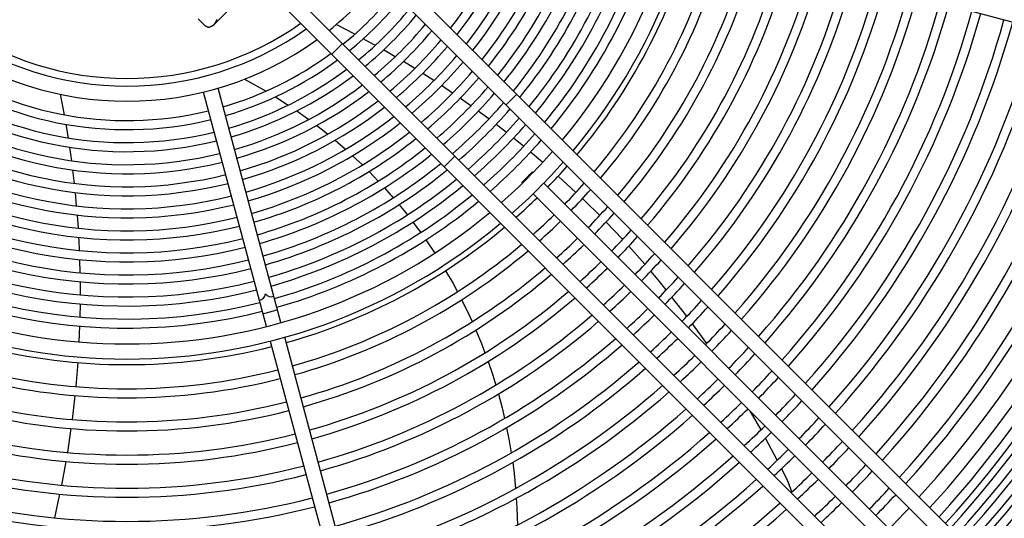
# Model space of a CAD drawing. Header units: centimetres. Extents: x -92429 to 178773, y 2337 to 428125.
# Tile 22 of 138: x 162470 to 162501, y 8904 to 8920. Entities that reach past the tile are written whole.
import ezdxf

# ---------------------------------------------------------------- set-up
doc = ezdxf.new("R2010")
doc.units = ezdxf.units.CM
doc.header["$LTSCALE"] = 50
doc.layers.add('WL_urządzenia', color=1, linetype='Continuous')

msp = doc.modelspace()

# ---------------------------------------------------------------- linework, layer by layer
at = {"layer": 'WL_urządzenia', "color": 1, "linetype": 'Continuous'}
for p, q in [((162479.47, 8923.506, 2170), (162503.498, 8899.478, 2170)), ((162503.171, 8899.15, 2170), (162479.205, 8923.116, 2170)), ((162490.927, 8922.187, 2170), (162505.433, 8918.3, 2170)), ((162477.632, 8921.543, 2170), (162501.598, 8897.577, 2170)), ((162501.27, 8897.249, 2170), (162477.241, 8921.277, 2170)), ((162477.41, 8920.453, 2170), (162476.361, 8919.404, 2170)), ((162475.902, 8919.601, 2170), (162476.099, 8919.404, 2170)), ((162476.099, 8919.404, 2170), (162476.115, 8919.39, 2170)), ((162476.115, 8919.39, 2170), (162476.132, 8919.378, 2170)), ((162476.132, 8919.378, 2170), (162476.154, 8919.367, 2170)), ((162476.279, 8919.366, 2170), (162476.319, 8919.388, 2170)), ((162476.319, 8919.388, 2170), (162476.355, 8919.415, 2170)), ((162476.355, 8919.415, 2170), (162476.387, 8919.445, 2170)), ((162476.387, 8919.445, 2170), (162476.416, 8919.476, 2170)), ((162476.416, 8919.476, 2170), (162476.443, 8919.512, 2170)), ((162476.443, 8919.512, 2170), (162476.465, 8919.552, 2170)), ((162476.465, 8919.552, 2170), (162476.477, 8919.598, 2170)), ((162480.711, 8919.134, 2170), (162480.139, 8919.427, 2170)), ((162476.154, 8919.367, 2170), (162476.175, 8919.359, 2170)), ((162476.175, 8919.359, 2170), (162476.206, 8919.354, 2170)), ((162476.206, 8919.354, 2170), (162476.233, 8919.354, 2170)), ((162476.233, 8919.354, 2170), (162476.279, 8919.366, 2170)), ((162480.331, 8918.843, 2170), (162480.003, 8918.515, 2170)), ((162481.292, 8918.82, 2170), (162480.972, 8918.994, 2170)), ((162481.343, 8918.792, 2170), (162481.292, 8918.82, 2170)), ((162481.958, 8918.44, 2170), (162481.597, 8918.649, 2170)), ((162482.558, 8918.079, 2170), (162482.206, 8918.293, 2170)), ((162483.145, 8917.707, 2170), (162482.8, 8917.928, 2170)), ((162477.324, 8917.753, 2170), (162477.985, 8917.383, 2170)), ((162471.788, 8916.653, 2170), (162471.667, 8917.285, 2170)), ((162477.993, 8910.149, 2170), (162476.062, 8917.356, 2170)), ((162478.441, 8910.269, 2170), (162476.509, 8917.476, 2170)), ((162483.719, 8917.325, 2170), (162483.382, 8917.552, 2170)), ((162485.69, 8917.286, 2170), (162485.362, 8916.958, 2170)), ((162478.273, 8917.208, 2170), (162478.668, 8916.954, 2170)), ((162484.031, 8917.109, 2170), (162483.951, 8917.165, 2170)), ((162484.281, 8916.932, 2170), (162484.031, 8917.109, 2170)), ((162478.931, 8916.775, 2170), (162479.296, 8916.514, 2170)), ((162484.833, 8916.529, 2170), (162484.509, 8916.768, 2170)), ((162471.898, 8916.003, 2170), (162471.839, 8916.361, 2170)), ((162485.322, 8916.154, 2170), (162485.056, 8916.36, 2170)), ((162479.541, 8916.33, 2170), (162479.715, 8916.195, 2170)), ((162479.715, 8916.195, 2170), (162479.881, 8916.062, 2170)), ((162485.373, 8916.114, 2170), (162485.322, 8916.154, 2170)), ((162471.908, 8915.945, 2170), (162471.898, 8916.003, 2170)), ((162480.11, 8915.872, 2170), (162480.43, 8915.596, 2170)), ((162485.903, 8915.689, 2170), (162485.592, 8915.941, 2170)), ((162472.009, 8915.244, 2170), (162471.951, 8915.656, 2170)), ((162486.489, 8915.195, 2170), (162486.117, 8915.511, 2170)), ((162480.645, 8915.4, 2170), (162480.946, 8915.115, 2170)), ((162483.789, 8915.385, 2170), (162483.461, 8915.058, 2170)), ((162472.094, 8914.548, 2170), (162472.046, 8914.958, 2170)), ((162481.149, 8914.913, 2170), (162481.299, 8914.76, 2170)), ((162486.193, 8914.883, 2170), (162486.176, 8914.9, 2170)), ((162481.299, 8914.76, 2170), (162481.433, 8914.619, 2170)), ((162485.848, 8914.572, 2170), (162485.865, 8914.555, 2170)), ((162497.14, 8903.936, 2170), (162486.52, 8914.555, 2170)), ((162487.511, 8914.272, 2170), (162486.966, 8914.775, 2170)), ((162472.162, 8913.857, 2170), (162472.124, 8914.264, 2170)), ((162481.625, 8914.411, 2170), (162481.893, 8914.108, 2170)), ((162486.193, 8914.227, 2170), (162496.812, 8903.608, 2170)), ((162487.784, 8914.01, 2170), (162487.712, 8914.08, 2170)), ((162488.24, 8913.56, 2170), (162487.784, 8914.01, 2170)), ((162482.075, 8913.893, 2170), (162482.328, 8913.581, 2170)), ((162472.215, 8913.169, 2170), (162472.186, 8913.575, 2170)), ((162482.499, 8913.36, 2170), (162482.659, 8913.146, 2170)), ((162488.94, 8912.829, 2170), (162488.435, 8913.361, 2170)), ((162482.659, 8913.146, 2170), (162482.737, 8913.038, 2170)), ((162472.237, 8912.79, 2170), (162472.232, 8912.888, 2170)), ((162472.251, 8912.484, 2170), (162472.237, 8912.79, 2170)), ((162482.897, 8912.811, 2170), (162483.169, 8912.406, 2170)), ((162488.945, 8912.823, 2170), (162488.94, 8912.829, 2170)), ((162489.628, 8912.061, 2170), (162489.134, 8912.617, 2170)), ((162472.273, 8911.802, 2170), (162472.262, 8912.204, 2170)), ((162483.505, 8911.866, 2170), (162483.733, 8911.469, 2170)), ((162490.035, 8911.58, 2170), (162489.81, 8911.848, 2170)), ((162472.279, 8911.185, 2170), (162472.277, 8911.522, 2170)), ((162490.286, 8911.274, 2170), (162490.035, 8911.58, 2170)), ((162483.733, 8911.469, 2170), (162483.868, 8911.219, 2170)), ((162472.279, 8911.121, 2170), (162472.279, 8911.185, 2170)), ((162483.997, 8910.972, 2170), (162484.192, 8910.574, 2170)), ((162490.92, 8910.463, 2170), (162490.462, 8911.055, 2170)), ((162472.27, 8910.441, 2170), (162472.277, 8910.842, 2170)), ((162484.192, 8910.574, 2170), (162484.32, 8910.299, 2170)), ((162472.242, 8909.675, 2170), (162472.262, 8910.163, 2170)), ((162484.433, 8910.041, 2170), (162484.602, 8909.631, 2170)), ((162491.53, 8909.627, 2170), (162491.089, 8910.237, 2170)), ((162478.113, 8909.701, 2170), (162482, 8895.195, 2170)), ((162482.448, 8895.315, 2170), (162478.561, 8909.821, 2170)), ((162484.602, 8909.631, 2170), (162484.713, 8909.343, 2170)), ((162491.716, 8909.359, 2170), (162491.691, 8909.395, 2170)), ((162472.143, 8908.302, 2170), (162472.204, 8909.041, 2170)), ((162484.811, 8909.076, 2170), (162484.954, 8908.652, 2170)), ((162484.954, 8908.652, 2170), (162485.047, 8908.352, 2170)), ((162472.031, 8907.289, 2170), (162472.105, 8907.925, 2170)), ((162472.105, 8907.925, 2170), (162472.116, 8908.025, 2170)), ((162485.127, 8908.075, 2170), (162485.24, 8907.65, 2170)), ((162485.24, 8907.65, 2170), (162485.317, 8907.326, 2170)), ((162492.908, 8907.483, 2170), (162492.868, 8907.552, 2170)), ((162493.199, 8906.975, 2170), (162492.908, 8907.483, 2170)), ((162471.886, 8906.287, 2170), (162471.994, 8907.013, 2170)), ((162485.38, 8907.04, 2170), (162485.458, 8906.638, 2170)), ((162493.7, 8906.044, 2170), (162493.339, 8906.723, 2170)), ((162485.458, 8906.638, 2170), (162485.521, 8906.267, 2170)), ((162471.884, 8906.279, 2170), (162471.886, 8906.287, 2170)), ((162471.704, 8905.272, 2170), (162471.839, 8906.004, 2170)), ((162485.565, 8905.972, 2170), (162485.608, 8905.632, 2170)), ((162493.92, 8905.61, 2170), (162493.832, 8905.785, 2170)), ((162485.608, 8905.632, 2170), (162485.654, 8905.174, 2170)), ((162494.02, 8905.394, 2170), (162493.92, 8905.61, 2170)), ((162494.135, 8905.102, 2170), (162494.02, 8905.394, 2170)), ((162471.576, 8904.655, 2170), (162471.649, 8904.998, 2170)), ((162485.677, 8904.87, 2170), (162485.686, 8904.727, 2170)), ((162494.148, 8905.066, 2170), (162494.135, 8905.102, 2170)), ((162471.49, 8904.269, 2170), (162471.576, 8904.655, 2170)), ((162485.686, 8904.727, 2170), (162485.694, 8904.567, 2170)), ((162485.694, 8904.567, 2170), (162485.71, 8904.049, 2170))]:
    msp.add_line(p, q, dxfattribs=at)
for points in [[(162485.848, 8914.572, -0.037253), (162486.018, 8914.73, -0.037253), (162486.176, 8914.9)], [(162486.176, 8914.9, -0.037253), (162486.006, 8914.742)], [(162486.006, 8914.742, -0.037253), (162485.848, 8914.572)], [(162477.775, 8910.962, 0.374287), (162477.964, 8911.152, 0.374287), (162478.223, 8911.082)], [(162477.887, 8910.545, -0.037253), (162478.113, 8910.596, -0.037253), (162478.334, 8910.665)]]:
    msp.add_lwpolyline(points, format="xyb", dxfattribs=at)
msp.add_circle((162473.707, 8927.041, 2170), 47.277, dxfattribs=at)
for centre, radius, start, end in [((162473.707, 8927.041, 2170), 47.277, 319.4416, 310.5584), ((162473.707, 8927.041, 2170), 42.566, 317.9961, 312.0039), ((162473.707, 8927.041, 2170), 42.222, 318.0205, 311.9795), ((162473.707, 8927.041, 2170), 42.012, 318.0356, 311.9644), ((162473.707, 8927.041, 2170), 33.372, 317.7066, 42.2934), ((162473.707, 8927.041, 2170), 32.908, 317.7448, 42.2552), ((162473.707, 8927.041, 2170), 17.891, 320.0533, 39.9467), ((162473.707, 8927.041, 2170), 17.428, 320.1881, 39.8119), ((162473.707, 8927.041, 2170), 12.596, 322.1871, 343.9458), ((162473.707, 8927.041, 2170), 12.874, 322.031, 343.9686), ((162473.707, 8927.041, 2170), 13.274, 321.8184, 343.9996), ((162473.707, 8927.041, 2170), 13.552, 321.6778, 344.0201), ((162473.707, 8927.041, 2170), 13.951, 321.4858, 344.0482), ((162473.707, 8927.041, 2170), 14.23, 321.3585, 344.0668), ((162473.707, 8927.041, 2170), 14.629, 321.1842, 344.0923), ((162473.707, 8927.041, 2170), 14.907, 321.0683, 344.1092), ((162473.707, 8927.041, 2170), 15.307, 320.9094, 344.1325), ((162473.707, 8927.041, 2170), 15.585, 320.8036, 344.148), ((162473.707, 8927.041, 2170), 15.984, 320.658, 344.1693), ((162473.707, 8927.041, 2170), 16.262, 320.561, 344.1835), ((162473.707, 8927.041, 2170), 16.662, 320.4272, 344.203), ((162473.707, 8927.041, 2170), 16.94, 320.3379, 344.2161), ((162473.707, 8927.041, 2170), 18.063, 320.0051, 344.2649), ((162473.707, 8927.041, 2170), 18.804, 319.8074, 344.2938), ((162473.707, 8927.041, 2170), 19.082, 319.7372, 344.3041), ((162473.707, 8927.041, 2170), 19.823, 319.5598, 344.3301), ((162473.707, 8927.041, 2170), 20.101, 319.4966, 344.3394), ((162473.707, 8927.041, 2170), 20.842, 319.3364, 344.3629), ((162473.707, 8927.041, 2170), 21.12, 319.2792, 344.3713), ((162473.707, 8927.041, 2170), 21.861, 319.1339, 344.3926), ((162473.707, 8927.041, 2170), 22.139, 319.0819, 344.4002), ((162473.707, 8927.041, 2170), 22.88, 318.9495, 344.4196), ((162473.707, 8927.041, 2170), 9.967, 308.5921, 321.4079), ((162473.707, 8927.041, 2170), 23.158, 318.902, 344.4266), ((162473.707, 8927.041, 2170), 23.899, 318.7809, 344.4444), ((162473.707, 8927.041, 2170), 10.563, 308.9552, 321.0448), ((162473.707, 8927.041, 2170), 24.177, 318.7373, 344.4508), ((162473.707, 8927.041, 2170), 24.918, 318.626, 344.4671), ((162473.707, 8927.041, 2170), 25.196, 318.586, 344.473), ((162473.707, 8927.041, 2170), 10.842, 309.1108, 320.8892), ((162473.707, 8927.041, 2170), 25.937, 318.4834, 344.488), ((162473.707, 8927.041, 2170), 26.215, 318.4464, 344.4935), ((162473.707, 8927.041, 2170), 11.241, 309.3208, 320.6792), ((162473.707, 8927.041, 2170), 11.519, 309.4583, 320.5417), ((162473.707, 8927.041, 2170), 26.956, 318.3516, 344.5074), ((162473.707, 8927.041, 2170), 27.234, 318.3173, 344.5124), ((162473.707, 8927.041, 2170), 9.27, 234.7878, 305.2122), ((162476.23, 8919.536, 2170), 0.185, 225, 315), ((162473.707, 8927.041, 2170), 11.919, 309.6446, 320.3554), ((162473.707, 8927.041, 2170), 27.975, 318.2293, 344.5253), ((162473.707, 8927.041, 2170), 28.253, 318.1975, 344.53), ((162473.707, 8927.041, 2170), 9.504, 234.5449, 305.4551), ((162473.707, 8927.041, 2170), 12.197, 309.7671, 320.2329), ((162473.707, 8927.041, 2170), 28.994, 318.1157, 344.542), ((162473.707, 8927.041, 2170), 29.272, 318.0861, 344.5464), ((162473.707, 8927.041, 2170), 9.967, 234.0971, 305.9029), ((162473.707, 8927.041, 2170), 12.596, 309.9335, 320.0665), ((162473.707, 8927.041, 2170), 30.013, 318.0099, 344.5576), ((162473.707, 8927.041, 2170), 30.291, 317.9822, 344.5616), ((162473.707, 8927.041, 2170), 31.032, 317.9109, 344.5721), ((162473.707, 8927.041, 2170), 10.563, 233.5797, 283.7429), ((162473.707, 8927.041, 2170), 10.563, 286.2571, 306.4203), ((162473.707, 8927.041, 2170), 12.874, 310.0432, 319.9568), ((162473.707, 8927.041, 2170), 13.274, 310.1927, 319.8073), ((162473.707, 8927.041, 2170), 31.31, 317.8851, 344.5759), ((162473.707, 8927.041, 2170), 32.051, 317.8183, 344.5857), ((162473.707, 8927.041, 2170), 10.842, 233.358, 283.7751), ((162473.707, 8927.041, 2170), 10.842, 286.2249, 306.642), ((162473.707, 8927.041, 2170), 13.552, 310.2916, 319.7084), ((162473.707, 8927.041, 2170), 32.329, 317.794, 344.5893), ((162473.707, 8927.041, 2170), 11.519, 232.8631, 283.8472), ((162473.707, 8927.041, 2170), 11.241, 233.0589, 283.8187), ((162473.707, 8927.041, 2170), 11.241, 286.1813, 306.9411), ((162473.707, 8927.041, 2170), 11.519, 286.1528, 307.1369), ((162473.707, 8927.041, 2170), 13.951, 310.4267, 319.5733), ((162473.707, 8927.041, 2170), 33.769, 317.6748, 344.6068), ((162473.707, 8927.041, 2170), 34.048, 317.6529, 344.61), ((162473.707, 8927.041, 2170), 34.26, 317.6364, 344.6124), ((162473.707, 8927.041, 2170), 34.538, 317.6152, 344.6155), ((162473.707, 8927.041, 2170), 11.919, 232.598, 283.8859), ((162473.707, 8927.041, 2170), 11.919, 286.1142, 307.402), ((162473.707, 8927.041, 2170), 14.23, 310.5163, 319.4837), ((162473.707, 8927.041, 2170), 34.751, 317.5992, 344.6179), ((162473.707, 8927.041, 2170), 35.029, 317.5785, 344.6209), ((162473.707, 8927.041, 2170), 35.242, 317.5629, 344.6232), ((162473.707, 8927.041, 2170), 35.52, 317.5429, 344.6262), ((162473.707, 8927.041, 2170), 35.732, 317.5277, 344.6284), ((162473.707, 8927.041, 2170), 12.197, 232.4238, 283.9113), ((162473.707, 8927.041, 2170), 12.197, 286.0887, 307.5762), ((162473.707, 8927.041, 2170), 14.629, 310.639, 319.361), ((162473.707, 8927.041, 2170), 14.907, 310.7205, 319.2795), ((162473.707, 8927.041, 2170), 36.011, 317.5082, 344.6313), ((162473.707, 8927.041, 2170), 36.223, 317.4935, 344.6334), ((162473.707, 8927.041, 2170), 36.501, 317.4744, 344.6362), ((162473.707, 8927.041, 2170), 12.596, 232.1871, 283.9458), ((162473.707, 8927.041, 2170), 12.596, 286.0542, 307.8129), ((162473.707, 8927.041, 2170), 15.307, 310.8324, 319.1676), ((162473.707, 8927.041, 2170), 12.874, 232.031, 283.9686), ((162473.707, 8927.041, 2170), 12.874, 286.0314, 307.969), ((162473.707, 8927.041, 2170), 15.585, 310.9069, 319.0931), ((162473.707, 8927.041, 2170), 13.552, 231.6778, 284.0201), ((162473.707, 8927.041, 2170), 13.274, 231.8184, 283.9996), ((162473.707, 8927.041, 2170), 13.274, 286.0004, 308.1816), ((162473.707, 8927.041, 2170), 13.552, 285.9799, 308.3222), ((162473.707, 8927.041, 2170), 15.984, 311.0093, 318.9907), ((162473.707, 8927.041, 2170), 16.262, 311.0777, 318.9223), ((162473.707, 8927.041, 2170), 13.951, 231.4858, 284.0482), ((162473.707, 8927.041, 2170), 13.951, 285.9518, 308.5142), ((162473.707, 8927.041, 2170), 16.662, 311.1719, 318.8281), ((162473.707, 8927.041, 2170), 14.23, 231.3585, 284.0668), ((162473.707, 8927.041, 2170), 14.23, 285.9332, 308.6415), ((162473.707, 8927.041, 2170), 16.94, 311.2348, 318.7652), ((162473.707, 8927.041, 2170), 14.907, 231.0683, 284.1092), ((162473.707, 8927.041, 2170), 14.629, 231.1842, 284.0923), ((162473.707, 8927.041, 2170), 14.629, 285.9077, 308.8158), ((162473.707, 8927.041, 2170), 14.907, 285.8908, 308.9317), ((162473.707, 8927.041, 2170), 17.428, 311.3403, 318.6597), ((162473.707, 8927.041, 2170), 15.307, 230.9094, 284.1325), ((162473.707, 8927.041, 2170), 15.307, 285.8675, 309.0906), ((162473.707, 8927.041, 2170), 17.891, 311.4353, 318.5647), ((162473.707, 8927.041, 2170), 15.585, 230.8036, 284.148), ((162473.707, 8927.041, 2170), 15.585, 285.852, 309.1964), ((162473.707, 8927.041, 2170), 18.063, 315.7351, 318.5308), ((162473.707, 8927.041, 2170), 15.984, 230.658, 284.1693), ((162473.707, 8927.041, 2170), 15.984, 285.8307, 309.342), ((162473.707, 8927.041, 2170), 18.804, 315.7062, 318.3915), ((162473.707, 8927.041, 2170), 16.262, 230.561, 284.1835), ((162473.707, 8927.041, 2170), 16.262, 285.8165, 309.439), ((162473.707, 8927.041, 2170), 19.082, 315.6959, 318.342), ((162473.707, 8927.041, 2170), 16.94, 230.3379, 284.2161), ((162473.707, 8927.041, 2170), 16.662, 230.4272, 284.203), ((162473.707, 8927.041, 2170), 16.662, 285.797, 309.5728), ((162473.707, 8927.041, 2170), 16.94, 285.7839, 309.6621), ((162473.707, 8927.041, 2170), 18.063, 311.4692, 314.2649), ((162473.707, 8927.041, 2170), 17.428, 230.1881, 309.8119), ((162473.707, 8927.041, 2170), 19.823, 315.6699, 318.217), ((162473.707, 8927.041, 2170), 20.101, 315.6606, 318.1724), ((162473.707, 8927.041, 2170), 17.891, 230.0533, 309.9467), ((162473.707, 8927.041, 2170), 18.804, 311.6085, 314.2938), ((162473.707, 8927.041, 2170), 19.082, 311.658, 314.3041), ((162473.707, 8927.041, 2170), 18.063, 285.7351, 309.9949), ((162473.707, 8927.041, 2170), 20.842, 315.6371, 318.0595), ((162473.707, 8927.041, 2170), 19.823, 311.783, 314.3301), ((162473.707, 8927.041, 2170), 21.12, 315.6287, 318.0192), ((162473.707, 8927.041, 2170), 18.804, 285.7062, 310.1926), ((162473.707, 8927.041, 2170), 19.082, 285.6959, 310.2628), ((162473.707, 8927.041, 2170), 20.101, 311.8276, 314.3394), ((162473.707, 8927.041, 2170), 20.842, 311.9405, 314.3629), ((162473.707, 8927.041, 2170), 21.861, 315.6074, 317.9168), ((162473.707, 8927.041, 2170), 22.139, 315.5998, 317.8801), ((162473.707, 8927.041, 2170), 19.823, 285.6699, 310.4402), ((162473.707, 8927.041, 2170), 21.12, 311.9808, 314.3713), ((162473.707, 8927.041, 2170), 20.101, 285.6606, 310.5034), ((162473.707, 8927.041, 2170), 22.88, 315.5804, 317.7868), ((162473.707, 8927.041, 2170), 20.842, 285.6371, 310.6636), ((162473.707, 8927.041, 2170), 21.861, 312.0832, 314.3926), ((162473.707, 8927.041, 2170), 22.139, 312.1199, 314.4002), ((162473.707, 8927.041, 2170), 23.158, 315.5734, 317.7533), ((162473.707, 8927.041, 2170), 21.12, 285.6287, 310.7208), ((162473.707, 8927.041, 2170), 23.899, 315.5556, 317.6679), ((162473.707, 8927.041, 2170), 22.88, 312.2132, 314.4196), ((162473.707, 8927.041, 2170), 24.177, 315.5492, 317.6372), ((162473.707, 8927.041, 2170), 21.861, 285.6074, 310.8661), ((162473.707, 8927.041, 2170), 22.139, 285.5998, 310.9181), ((162473.707, 8927.041, 2170), 23.158, 312.2467, 314.4266), ((162473.707, 8927.041, 2170), 24.918, 315.5329, 317.5587), ((162473.707, 8927.041, 2170), 25.196, 315.527, 317.5304), ((162473.707, 8927.041, 2170), 22.88, 285.5804, 311.0505), ((162473.707, 8927.041, 2170), 23.899, 312.3321, 314.4444), ((162473.707, 8927.041, 2170), 24.177, 312.3628, 314.4508), ((162473.707, 8927.041, 2170), 18.063, 255.7351, 284.2649), ((162473.707, 8927.041, 2170), 23.158, 285.5734, 311.098), ((162473.707, 8927.041, 2170), 25.937, 315.512, 317.4581), ((162473.707, 8927.041, 2170), 24.918, 312.4413, 314.4671), ((162473.707, 8927.041, 2170), 26.215, 315.5065, 317.432), ((162473.707, 8927.041, 2170), 18.804, 255.7062, 284.2938), ((162473.707, 8927.041, 2170), 23.899, 285.5556, 311.2191), ((162473.707, 8927.041, 2170), 24.177, 285.5492, 311.2627), ((162473.707, 8927.041, 2170), 25.196, 312.4696, 314.473), ((162473.707, 8927.041, 2170), 26.956, 315.4926, 317.3651), ((162473.707, 8927.041, 2170), 19.082, 255.6959, 284.3041), ((162473.707, 8927.041, 2170), 25.937, 312.5419, 314.488), ((162473.707, 8927.041, 2170), 27.234, 315.4876, 317.341), ((162473.707, 8927.041, 2170), 24.918, 285.5329, 311.374), ((162473.707, 8927.041, 2170), 26.215, 312.568, 314.4935), ((162473.707, 8927.041, 2170), 25.196, 285.527, 311.414), ((162473.707, 8927.041, 2170), 27.975, 315.4747, 317.2789), ((162473.707, 8927.041, 2170), 19.823, 255.6699, 284.3301), ((162473.707, 8927.041, 2170), 25.937, 285.512, 311.5166), ((162473.707, 8927.041, 2170), 26.956, 312.6349, 314.5074), ((162473.707, 8927.041, 2170), 27.234, 312.659, 314.5124), ((162473.707, 8927.041, 2170), 28.253, 315.47, 317.2565), ((162473.707, 8927.041, 2170), 20.101, 255.6606, 284.3394), ((162473.707, 8927.041, 2170), 26.215, 285.5065, 311.5536), ((162473.707, 8927.041, 2170), 28.994, 315.458, 317.1988), ((162473.707, 8927.041, 2170), 27.975, 312.7211, 314.5253), ((162473.707, 8927.041, 2170), 29.272, 315.4536, 317.1779), ((162473.707, 8927.041, 2170), 20.842, 255.6371, 284.3629), ((162473.707, 8927.041, 2170), 26.956, 285.4926, 311.6484), ((162473.707, 8927.041, 2170), 27.234, 285.4876, 311.6827), ((162473.707, 8927.041, 2170), 28.253, 312.7435, 314.53), ((162473.707, 8927.041, 2170), 21.12, 255.6287, 284.3713), ((162473.707, 8927.041, 2170), 28.994, 312.8012, 314.542), ((162473.707, 8927.041, 2170), 30.013, 315.4424, 317.1241), ((162473.707, 8927.041, 2170), 30.291, 315.4384, 317.1046), ((162473.707, 8927.041, 2170), 27.975, 285.4747, 311.7707), ((162473.707, 8927.041, 2170), 29.272, 312.8221, 314.5464), ((162473.707, 8927.041, 2170), 21.861, 255.6074, 284.3926), ((162473.707, 8927.041, 2170), 28.253, 285.47, 311.8025), ((162473.707, 8927.041, 2170), 31.032, 315.4279, 317.0543), ((162473.707, 8927.041, 2170), 22.139, 255.5998, 284.4002), ((162473.707, 8927.041, 2170), 28.994, 285.458, 311.8843), ((162473.707, 8927.041, 2170), 30.013, 312.8759, 314.5576), ((162473.707, 8927.041, 2170), 30.291, 312.8954, 314.5616), ((162473.707, 8927.041, 2170), 31.31, 315.4241, 317.0361), ((162473.707, 8927.041, 2170), 29.272, 285.4536, 311.9139), ((162473.707, 8927.041, 2170), 32.051, 315.4143, 316.989), ((162473.707, 8927.041, 2170), 22.88, 255.5804, 284.4196), ((162473.707, 8927.041, 2170), 31.032, 312.9457, 314.5721), ((162473.707, 8927.041, 2170), 32.329, 315.4107, 316.9719), ((162473.707, 8927.041, 2170), 23.158, 255.5734, 284.4266), ((162473.707, 8927.041, 2170), 30.013, 285.4424, 311.9901), ((162473.707, 8927.041, 2170), 31.31, 312.9639, 314.5759), ((162473.707, 8927.041, 2170), 32.908, 313.0629, 316.9371), ((162473.707, 8927.041, 2170), 30.291, 285.4384, 312.0178)]:
    msp.add_arc(centre, radius, start, end, dxfattribs=at)

doc.saveas('drawing.dxf')
